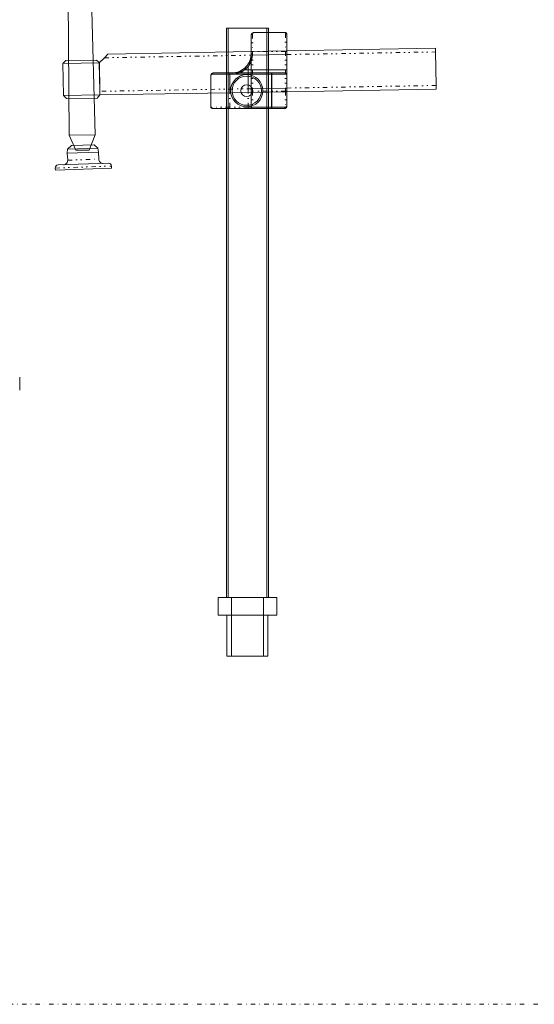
# Model space of a CAD drawing. Header units: millimetres. Extents: x -48 to 1379, y -71 to 1988.
# Tile 5 of 20: x 672 to 1024, y -71 to 601. Entities that reach past the tile are written whole.
import ezdxf

# ---------------------------------------------------------------- set-up
doc = ezdxf.new("R2010")
doc.units = ezdxf.units.MM
doc.header["$MEASUREMENT"] = 0
doc.linetypes.add('DASHEDBIDOT', pattern=[12.4, 3, -3, 0.2, -3, 0.2, -3])
doc.linetypes.add('DASHEDDOT', pattern=[9.2, 3, -3, 0.2, -3])
for name, color, linetype, true_color in [('Default', 7, 'Continuous', 0xffffff), ('sichtbar', 7, 'Continuous', 0xffffff), ('Tangente', 7, 'Continuous', 0xffffff)]:
    doc.layers.add(name, color=color, linetype=linetype, true_color=true_color)

msp = doc.modelspace()

# ---------------------------------------------------------------- linework, layer by layer
at = {"layer": 'Default', "color": 4, "linetype": 'Continuous', "lineweight": 5, "true_color": 0x00ffff}
for p, q in [((705.68, 522.4), (704.94, 627.5)), ((723.47, 522.71), (720.54, 627.77)), ((832, 592.63), (831.97, 592.63)), ((853.97, 592.36), (854.05, 592.27)), ((830.02, 590.63), (830.02, 579.63)), ((854.52, 590.99), (854.52, 579.63)), ((830.02, 579.62), (854.52, 580.04)), ((956.12, 579.32), (956.08, 581.82)), ((701.27, 571.44), (726.29, 571.87)), ((703.25, 573.46), (724.24, 573.82)), ((726.29, 571.87), (726.56, 552.42)), ((729.65, 575.36), (732.11, 577.91)), ((831.02, 578.11), (830.02, 578.11)), ((830.02, 577.12), (854.52, 577.54)), ((815.5, 565.11), (804.5, 565.11)), ((817.02, 565.11), (815.5, 565.11)), ((815.5, 565.11), (815.5, 564.11)), ((853.52, 565.11), (817.02, 565.11)), ((817.02, 565.11), (817.02, 564.11)), ((825.68, 567.11), (825.07, 567.89)), ((853.52, 567.11), (825.68, 567.11)), ((825.86, 568.57), (826.54, 567.84)), ((827.24, 570.07), (828.02, 569.45)), ((828.02, 551.69), (828.02, 569.45)), ((843.91, 565.11), (843.91, 564.11)), ((853.52, 567.11), (854.52, 567.11)), ((802.5, 551.24), (802.5, 563.13)), ((815.5, 564.11), (803.58, 564.11)), ((815.5, 551.47), (815.5, 564.11)), ((817.02, 564.11), (815.5, 564.11)), ((817.02, 564.11), (843.91, 564.11)), ((843.91, 564.11), (843.91, 541.61)), ((844.27, 564.11), (843.91, 564.11)), ((844.27, 564.11), (854.52, 564.11)), ((844.27, 564.11), (844.27, 541.61)), ((726.55, 552.42), (726.6, 549.92)), ((854.52, 554.65), (830.02, 554.22)), ((830.02, 552.61), (830.02, 541.61)), ((854.52, 552.15), (830.02, 551.72)), ((854.52, 552.61), (854.52, 542.61)), ((956.52, 556.43), (956.56, 553.93)), ((701.73, 549.48), (726.6, 549.92)), ((703.7, 547.46), (724.7, 547.83)), ((802.85, 541.07), (802.77, 541.16)), ((815.5, 540.61), (804.14, 540.61)), ((831.02, 540.61), (828.02, 540.61)), ((830.02, 541.61), (843.91, 541.61)), ((843.91, 540.61), (843.91, 541.61)), ((844.27, 541.61), (843.91, 541.61)), ((844.27, 541.61), (853.45, 541.61)), ((723.47, 522.71), (705.68, 522.4)), ((710.22, 512.14), (705.68, 522.4)), ((723.47, 522.71), (719.29, 512.3)), ((704.55, 512.87), (725.28, 513.6)), ((707.08, 515.4), (722.58, 515.94)), ((719.29, 512.3), (710.22, 512.14)), ((714.76, 512.14), (710.22, 512.14)), ((719.29, 512.3), (714.76, 512.14)), ((704.32, 510.2), (725.7, 510.95)), ((696.17, 498.55), (734.64, 499.89)), ((698.04, 502.11), (732.52, 503.32)), ((671.75, 352.7), (671.75, 357.19)), ((671.75, 348.2), (671.75, 352.7))]:
    msp.add_line(p, q, dxfattribs=at)
at = {"layer": 'Default', "color": 131, "linetype": 'Continuous', "lineweight": 5, "true_color": 0xa0ffff}
for p, q in [((813.21, 595.61), (814.26, 595.61)), ((840.79, 595.61), (841.83, 595.61)), ((840.79, 540.61), (840.79, 592.63)), ((841.83, 540.61), (841.83, 592.63)), ((813.21, 540.61), (813.21, 579.32)), ((814.26, 540.61), (814.26, 579.34)), ((807.52, 206.61), (847.52, 206.61)), ((816.52, 206.61), (816.52, 166.61)), ((838.52, 206.61), (838.52, 166.61)), ((807.52, 194.61), (847.52, 194.61)), ((813.52, 166.61), (841.52, 166.61))]:
    msp.add_line(p, q, dxfattribs=at)
at = {"layer": 'Default', "color": 4, "linetype": 'DASHEDBIDOT', "lineweight": 5, "true_color": 0x00ffff}
for p, q in [((853.52, 591.94), (853.52, 579.63)), ((831.02, 591.55), (831.02, 579.63)), ((831.02, 579.63), (830.02, 579.63)), ((853.52, 579.63), (854.52, 579.63)), ((831.02, 552.61), (830.02, 552.61)), ((831.02, 552.61), (831.02, 540.61)), ((853.52, 552.61), (853.52, 541.7)), ((853.52, 552.61), (854.52, 552.61)), ((815.5, 541.61), (803.19, 541.61)), ((815.5, 540.61), (815.5, 541.61)), ((830.02, 541.61), (828.02, 541.61)), ((828.02, 540.61), (828.02, 541.61)), ((704.58, 505.4), (725.78, 506.14)), ((696.12, 500.04), (734.59, 501.39))]:
    msp.add_line(p, q, dxfattribs=at)
at = {"layer": 'Default', "color": 3, "linetype": 'DASHEDDOT', "lineweight": 5, "true_color": 0x00ff00}
msp.add_line((1375.63, -71.22), (-48.22, -71.22), dxfattribs=at)
at = {"layer": 'Default', "color": 4, "linetype": 'Continuous', "lineweight": 5, "true_color": 0x00ffff}
for radius in [11, 10, 4]:
    msp.add_circle((827.01, 552.86), radius, dxfattribs=at)
for centre, radius, start, end in [((832.09, 590.6), 2.07, 135.70712, 179.23411), ((831.99, 590.71), 1.92, 90.40972, 135.70712), ((853.29, 591.63), 1, 46.79661, 90), ((850.6, 589.55), 4.4, 36.81515, 38.28915), ((852.56, 591.01), 1.96, 32.36595, 36.81515), ((852.55, 591.01), 1.97, 27.9289, 32.36595), ((852.54, 591), 1.98, 13.98375, 27.9289), ((852.42, 590.97), 2.1, 0.45214, 13.98375), ((817.01, 578.11), 13.01, 321.80034, 340.87645), ((817.02, 578.11), 14, 321.7868, 0), ((811.15, 577.75), 18.84, 340.27808, 347.61073), ((817.03, 578.11), 13, 340.87645, 359.96607), ((810.07, 577.99), 19.95, 347.61073, 353.88711), ((809.01, 578.11), 21.01, 353.88711, 0.00242), ((804.52, 563.03), 2.07, 90.76472, 134.29288), ((804.5, 564.24), 0.864, 90, 137.48076), ((817.02, 578.11), 13, 270, 312.83346), ((817.02, 586.12), 21.01, 269.99797, 276.11438), ((817.02, 578.13), 14.02, 270.00475, 291.41673), ((817.14, 585.06), 19.95, 276.11438, 282.3916), ((817.39, 583.88), 18.74, 282.3916, 289.7133), ((817.04, 578.07), 13.96, 291.41673, 312.87587), ((818.61, 580.49), 15.14, 289.7133, 297.8614), ((817.02, 578.11), 13, 312.83344, 321.78678), ((817.02, 578.11), 14, 312.83346, 321.78693), ((814.98, 576.38), 14.77, 331.99477, 340.27808), ((843.91, 564.97), 0.141, 47.38637, 90), ((843.64, 564.68), 0.532, 25.83619, 47.38637), ((853.52, 564.11), 1, 0, 90), ((804.42, 563.14), 1.92, 134.29288, 179.58482), ((803.4, 563.13), 0.9, 132.01196, 179.8747), ((803.6, 562.91), 1.2, 90.90951, 132.01196), ((804.64, 564.11), 1.07, 137.48076, 180), ((843.04, 564.39), 1.2, 10.245, 25.83619), ((841.49, 564.11), 2.77, 0, 10.245), ((803.5, 541.84), 1, 180, 223.20372), ((805.1, 543.91), 3.62, 231.65087, 233.45618), ((804.18, 542.68), 2.08, 233.45618, 237.69819), ((804.13, 542.59), 1.98, 237.69819, 242.04831), ((804.09, 542.52), 1.9, 242.04831, 256.02462), ((804.19, 542.91), 2.3, 256.02462, 268.73371), ((843.91, 540.75), 0.143, 270, 314.72137), ((843.59, 541.07), 0.596, 314.72137, 336.19935), ((842.93, 541.36), 1.31, 336.19935, 350.31382), ((841.49, 541.61), 2.78, 350.31382, 0), ((852.52, 542.59), 1.98, 270.00225, 315), ((852.52, 541.5), 0.89, 270, 316.97493), ((852.4, 541.61), 1.05, 316.97493, 0), ((853.44, 542.76), 1.15, 270.93068, 313.15238), ((852.48, 542.63), 2.05, 315, 359.24898), ((853.58, 542.61), 0.944, 313.15238, 0.00443)]:
    msp.add_arc(centre, radius, start, end, dxfattribs=at)
at = {"layer": 'Default', "color": 4, "linetype": 'DASHEDBIDOT', "lineweight": 5, "true_color": 0x00ffff}
for centre, radius, start, end in [((832.22, 591.53), 1.2, 137.99957, 179.08525), ((832, 591.73), 0.9, 90.122, 137.99957), ((853.29, 592.61), 0.0193, 32.2434, 89.60272), ((851.58, 591.54), 2.04, 26.88937, 32.2434), ((852.41, 591.96), 1.1, 13.29588, 26.88937), ((852.27, 591.93), 1.25, 0.5145, 13.29588), ((853.52, 590.9), 1.04, 46.57699, 90), ((830.88, 590.63), 0.863, 132.50556, 179.99957), ((831.02, 590.48), 1.07, 90, 132.50556), ((853.61, 590.99), 0.911, 0, 46.57699), ((802.52, 541.84), 0.0211, 182.64437, 237.79252), ((803.57, 543.51), 1.99, 237.79252, 243.25491), ((803.16, 542.69), 1.08, 243.25491, 256.70536), ((803.22, 542.98), 1.37, 256.70536, 268.61535), ((804.23, 541.61), 1.04, 180, 223.42943), ((804.14, 541.52), 0.911, 223.42943, 270), ((852.52, 541.54), 0.93, 269.99387, 317.48952), ((852.33, 541.72), 1.2, 317.48952, 359.09391), ((853.52, 542.77), 1.07, 270, 312.27369), ((853.67, 542.61), 0.852, 312.27369, 0)]:
    msp.add_arc(centre, radius, start, end, dxfattribs=at)
at = {"layer": 'sichtbar', "color": 131, "linetype": 'Continuous', "lineweight": 5, "true_color": 0xa0ffff}
for p, q in [((813.21, 579.32), (813.21, 595.61)), ((814.26, 595.61), (840.79, 595.61)), ((814.26, 579.34), (814.26, 595.61)), ((840.79, 592.63), (840.79, 595.61)), ((841.83, 592.63), (841.83, 595.61)), ((813.21, 206.61), (813.21, 540.61)), ((814.26, 206.61), (814.26, 540.61)), ((840.79, 206.61), (840.79, 540.61)), ((841.83, 206.61), (841.83, 540.61)), ((807.52, 206.61), (807.52, 194.61)), ((847.52, 206.61), (847.52, 194.61)), ((813.52, 194.61), (813.52, 166.61)), ((841.52, 194.61), (841.52, 166.61))]:
    msp.add_line(p, q, dxfattribs=at)
at = {"layer": 'sichtbar', "color": 4, "linetype": 'Continuous', "lineweight": 5, "true_color": 0x00ffff}
for p, q in [((853.29, 592.63), (832, 592.63)), ((732.11, 577.91), (830.02, 579.62)), ((830.02, 579.63), (830.02, 552.61)), ((854.52, 580.04), (956.08, 581.82)), ((854.52, 579.63), (854.52, 552.61)), ((956.12, 579.32), (956.52, 556.43)), ((701.27, 571.44), (703.25, 573.46)), ((724.24, 573.82), (726.29, 571.87)), ((726.22, 571.8), (729.65, 575.36)), ((726.55, 552.42), (726.22, 571.8)), ((701.27, 571.44), (701.73, 549.48)), ((830.02, 551.72), (726.6, 549.92)), ((956.56, 553.93), (854.52, 552.15)), ((701.73, 549.48), (703.7, 547.46)), ((726.6, 549.92), (724.7, 547.83)), ((802.5, 541.84), (802.5, 551.24)), ((828.02, 540.61), (815.5, 540.61)), ((852.52, 540.61), (831.02, 540.61)), ((704.32, 510.2), (704.55, 512.87)), ((704.55, 512.87), (707.08, 515.4)), ((722.58, 515.94), (725.28, 513.6)), ((725.28, 513.6), (725.7, 510.95)), ((704.32, 510.2), (704.58, 505.4)), ((725.7, 510.95), (725.78, 506.14)), ((696.12, 500.04), (696.17, 498.55)), ((734.59, 501.39), (734.64, 499.89))]:
    msp.add_line(p, q, dxfattribs=at)
for centre, radius, start, end in [((831.02, 541.61), 1, 180, 270), ((701.58, 505.24), 3, 272, 3.13145), ((728.78, 506.19), 3, 180.86855, 272), ((698.11, 500.11), 2, 92, 182), ((732.59, 501.32), 2, 2, 92)]:
    msp.add_arc(centre, radius, start, end, dxfattribs=at)
at = {"layer": 'Tangente', "color": 4, "linetype": 'DASHEDBIDOT', "lineweight": 5, "true_color": 0x00ffff}
for p, q in [((831.02, 579.63), (831.02, 552.61)), ((853.52, 579.63), (831.02, 579.63)), ((853.52, 579.63), (853.52, 552.61)), ((854.52, 577.54), (956.12, 579.32)), ((729.65, 575.36), (830.02, 577.12)), ((830.02, 554.22), (726.55, 552.42)), ((828.02, 541.61), (828.02, 551.69)), ((853.52, 552.61), (831.02, 552.61)), ((956.52, 556.43), (854.52, 554.65)), ((815.5, 541.61), (815.5, 551.47)), ((828.02, 541.61), (815.5, 541.61))]:
    msp.add_line(p, q, dxfattribs=at)

doc.saveas('drawing.dxf')
